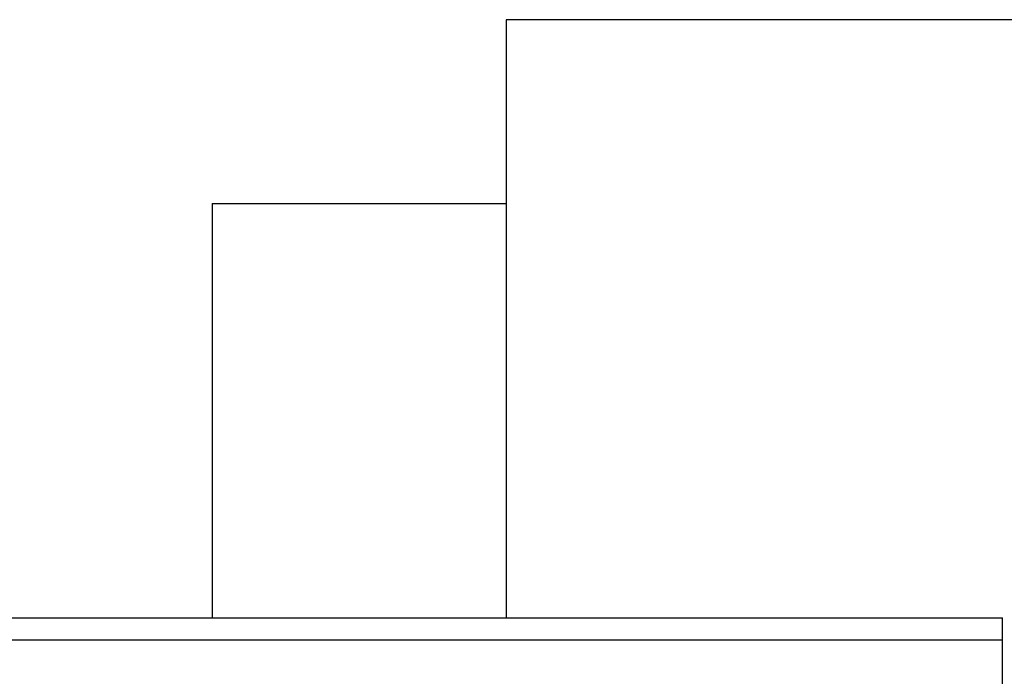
# Model space of a CAD drawing. Header units: millimetres. Extents: x -43833 to -38083, y -3638 to -2112.
# Tile 22 of 114: x -43386 to -43252, y -3081 to -2992. Entities that reach past the tile are written whole.
import ezdxf
from ezdxf.lldxf.tags import DXFTag

# ---------------------------------------------------------------- set-up
doc = ezdxf.new("R2010")
doc.units = ezdxf.units.MM
doc.layers.add('02___PRT_ALL_AXES', color=7, linetype='Continuous')
tags = doc.linetypes.add('CENTER', pattern=[2, 1.25, -0.25, 0.25, -0.25]).pattern_tags.tags
tags[10:11] = [DXFTag(74, 4), DXFTag(75, 0), DXFTag(340, '0'), DXFTag(46, 1.0), DXFTag(50, 0.0), DXFTag(44, 0.0), DXFTag(45, 0.0)]
tags[8:9] = [DXFTag(74, 4), DXFTag(75, 0), DXFTag(340, '0'), DXFTag(46, 1.0), DXFTag(50, 0.0), DXFTag(44, 0.0), DXFTag(45, 0.0)]
tags[6:7] = [DXFTag(74, 4), DXFTag(75, 0), DXFTag(340, '0'), DXFTag(46, 1.0), DXFTag(50, 0.0), DXFTag(44, 0.0), DXFTag(45, 0.0)]
tags[4:5] = [DXFTag(74, 4), DXFTag(75, 0), DXFTag(340, '0'), DXFTag(46, 1.0), DXFTag(50, 0.0), DXFTag(44, 0.0), DXFTag(45, 0.0)]

msp = doc.modelspace()

# ---------------------------------------------------------------- linework, layer by layer
at = {"color": 7, "linetype": 'Continuous'}
for p, q in [((-43319.771, -2992.087), (-43319.771, -3073.409)), ((-43359.771, -3017.087), (-43359.771, -3073.409)), ((-43359.771, -3017.087), (-43319.771, -3017.087)), ((-43532.271, -3073.409), (-43252.271, -3073.409)), ((-43252.271, -3083.409), (-43252.271, -3073.409))]:
    msp.add_line(p, q, dxfattribs=at)
at = {"color": 1, "linetype": 'CENTER', "ltscale": 56.896}
msp.add_line((-43532.271, -3076.409), (-43252.271, -3076.409), dxfattribs=at)
at = {"layer": '02___PRT_ALL_AXES', "color": 7, "linetype": 'Continuous'}
for p, q in [((-43319.771, -2992.087), (-43319.771, -3073.409)), ((-43083.771, -2992.087), (-43319.771, -2992.087))]:
    msp.add_line(p, q, dxfattribs=at)

doc.saveas('drawing.dxf')
